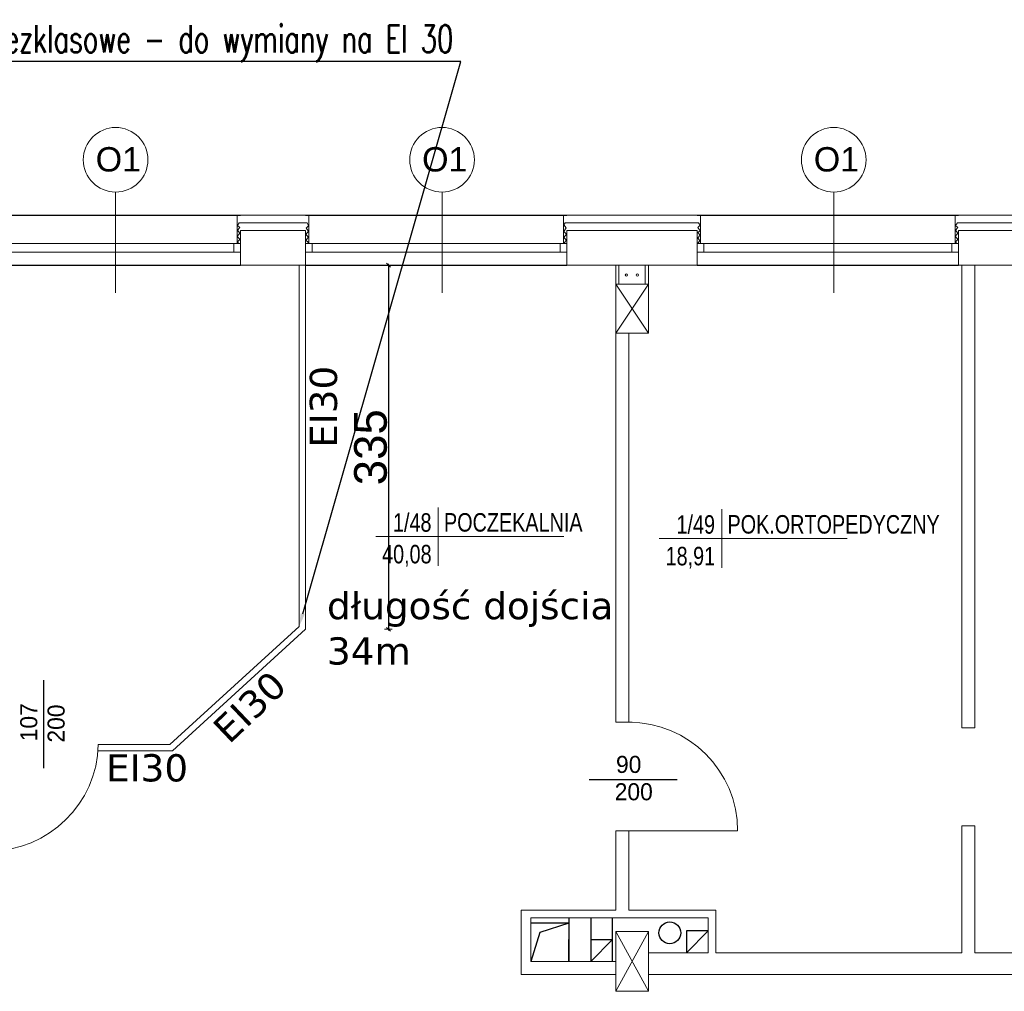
# Model space of a CAD drawing. Header units: millimetres. Extents: x 126553 to 403692, y -95821 to 38049.
# Tile 218 of 256: x 222450 to 223355, y 13648 to 14541. Entities that reach past the tile are written whole.
import ezdxf
from ezdxf import colors
from ezdxf.entities.mleader import LeaderData, LeaderLine
from ezdxf.enums import TextEntityAlignment as Align
from ezdxf.math import Vec2, Vec3

# ---------------------------------------------------------------- set-up
doc = ezdxf.new("R2010")
doc.units = ezdxf.units.MM
for name, color, linetype, lineweight in [('_(06 GRUBA)', 7, 'Continuous', 40), ('docieplenie', 6, 'Continuous', 18), ('docieplenie zew.', 6, 'Continuous', 18), ('OKNA', 7, 'Continuous', 13), ('opisy', 7, 'Continuous', 18), ('WYMIAR', 7, 'Continuous', 18), ('ŚCIANY CIENKIE', 7, 'Continuous', 18), ('ŚCIANY GRUBE', 7, 'Continuous', 20)]:
    doc.layers.add(name, color=color, linetype=linetype, lineweight=lineweight)
doc.layers.add('KOMINY', color=94, linetype='Continuous', plot=False)
doc.layers.add('WIDOK', color=7, linetype='Continuous')
doc.styles.add('Arial', font='arial.ttf')
doc.styles.add('ROMANS', font='romans.shx', dxfattribs={"width": 0.7})
doc.styles.add('STYLE1', font='txt', dxfattribs={"width": 0.8})
doc.linetypes.add('ZIGZAG', pattern='A,0.0001,-0.2,[131,LTYPESHP.SHX,S=0.2,R=0,X=-0.2,Y=0],-0.4,[131,LTYPESHP.SHX,S=0.2,R=180,X=0.2,Y=0],-0.2', length=0.8001)
doc.dimstyles.new('cm_cm 1_100', dxfattribs={"dimtxt": 30, "dimasz": 0.5, "dimexe": 5, "dimexo": 3, "dimgap": 1, "dimtad": 1, "dimdec": 1, "dimrnd": 1, "dimdsep": 46, "dimtxsty": 'Arial', "dimblk": 'B', "dimcen": 0, "dimdle": 5, "dimse1": 1, "dimse2": 1, "dimclrd": 256, "dimclre": 256, "dimclrt": 6, "dimadec": 4, "dimazin": 0, "dimtfac": 1, "dimtdec": 1, "dimtmove": 0, "dimatfit": 3, "dimldrblk": 'NONE', "dimfxl": 1, "dimarcsym": 0})

# ---------------------------------------------------------------- blocks, each defined once
blk = doc.blocks.new('METKA')
for p, q in [((0, 26.86), (0, -26.86)), ((-57.42, 0), (115.41, 0))]:
    blk.add_line(p, q)
at = {"layer": 'opisy', "style": 'STYLE1', "width": 0.8, "flags": 4}
for tag, p in [('NUMER', (-6.14, 4.47)), ('POWIERZCHNIA', (-6.04, -24.64))]:
    blk.add_attdef(tag, text='', height=17, dxfattribs=at).set_placement(p, align=Align.RIGHT)
for tag, p in [('NAZWA', (5.34, 4.56)), ('POSADZKA', (5.63, -24.66))]:
    blk.add_attdef(tag, p, '', height=17, dxfattribs=at)
blk = doc.blocks.new('B')
at = {"color": 2}
blk.add_line((-3.5, -3.5), (3.5, 3.5), dxfattribs=at)
at = {"color": 6}
blk.add_line((-2.5, 0), (2.5, 0), dxfattribs=at)
blk.add_line((0, -7), (0, 7))
blk = doc.blocks.new('*D3055')
at = {"layer": 'Defpoints', "color": 0, "lineweight": -3}
for p in [(222712.73, 14315.36), (222712.73, 13980.65), (222788.85, 13980.65)]:
    blk.add_point(p, dxfattribs=at)
at = {"layer": 'WYMIAR', "lineweight": -2}
blk.add_line((222788.85, 14314.86), (222788.85, 13981.15), dxfattribs=at)
at = {"layer": 'WYMIAR', "lineweight": -2, "xscale": 0.5, "yscale": 0.5, "zscale": 0.5}
for p, rotation in [((222788.85, 14315.36), 90), ((222788.85, 13980.65), 270)]:
    blk.add_blockref('B', p, dxfattribs=dict(at, rotation=rotation))
at = {"layer": 'WYMIAR', "color": 6, "lineweight": -3, "insert": (222772.52, 14148.01), "char_height": 30, "attachment_point": 5, "rotation": 90, "style": 'Arial'}
blk.add_mtext('335', dxfattribs=at)
blk = doc.blocks.new('_None')

msp = doc.modelspace()

# ---------------------------------------------------------------- linework, layer by layer
at = {"layer": 'docieplenie', "color": 0}
for p, q in [((225693.72702, 14361.36067), (221711.84941, 14361.36067)), ((222651.74706, 14354.31604), (222650.07562, 14351.7171)), ((222714.16774, 14354.31604), (222715.43944, 14351.63325)), ((223075.72702, 14361.36067), (223075.72702, 14335.36067)), ((223311.74706, 14354.31604), (223310.07562, 14351.7171)), ((222652.25803, 14344.89145), (222649.77215, 14341.8483)), ((222652.25803, 14349.94187), (222649.9889, 14347.67436)), ((222649.9889, 14347.67436), (222652.25803, 14344.89145)), ((222650.07562, 14351.7171), (222652.25803, 14349.94187)), ((222715.43944, 14346.58283), (222712.95357, 14343.53968)), ((222715.43944, 14351.63325), (222713.17031, 14349.36574)), ((222713.17031, 14349.36574), (222715.43944, 14346.58283)), ((222949.72702, 14335.36067), (222949.72702, 14347.36067)), ((223312.25803, 14344.89145), (223309.77215, 14341.8483)), ((223312.25803, 14349.94187), (223309.9889, 14347.67436)), ((223309.9889, 14347.67436), (223312.25803, 14344.89145)), ((223310.07562, 14351.7171), (223312.25803, 14349.94187)), ((222649.77215, 14341.8483), (222652.29853, 14339.32801)), ((222652.47242, 14339.28222), (222650.02324, 14336.88569)), ((222650.02324, 14336.88569), (222651.04371, 14335.611)), ((222712.95357, 14343.53968), (222715.47995, 14341.0194)), ((222715.47995, 14341.0194), (222712.97808, 14338.2589)), ((222712.97808, 14338.2589), (222715.47995, 14336.27968)), ((222715.47995, 14336.27968), (222714.75018, 14335.70671)), ((223075.18897, 14337.62784), (223073.11648, 14335.59905)), ((223073.18992, 14340.3851), (223075.18897, 14337.62784)), ((223309.77215, 14341.8483), (223312.29853, 14339.32801)), ((223312.47242, 14339.28222), (223310.02324, 14336.88569)), ((223310.02324, 14336.88569), (223311.04371, 14335.611))]:
    msp.add_line(p, q, dxfattribs=at)
at = {"layer": 'docieplenie', "color": 0, "linetype": 'ZIGZAG'}
for p, q in [((222651.74706, 14354.31604), (222714.16774, 14354.31604)), ((222951.16578, 14354.33232), (222949.98462, 14352.33191)), ((222951.16578, 14354.33232), (223073.89812, 14354.33232)), ((223073.89812, 14354.33232), (223075.24994, 14352.0286)), ((223311.74706, 14354.31604), (223374.16774, 14354.31604)), ((222952.20856, 14349.81549), (222949.9519, 14346.41656)), ((222949.9519, 14346.41656), (222952.37717, 14343.76707)), ((222949.98462, 14352.33191), (222952.20856, 14349.81549)), ((222952.37717, 14343.76707), (222950.08779, 14340.89118)), ((223075.24994, 14352.0286), (223073.18992, 14349.90576)), ((223073.18992, 14349.90576), (223075.31436, 14347.0753)), ((223075.31436, 14347.0753), (223073.18992, 14345.33839)), ((223073.18992, 14345.33839), (223075.24994, 14342.89396)), ((222950.08779, 14340.89118), (222952.44247, 14338.34198)), ((222952.44247, 14338.34198), (222950.21854, 14335.79286)), ((223075.24994, 14342.89396), (223073.18992, 14340.3851))]:
    msp.add_line(p, q, dxfattribs=at)
at = {"layer": 'docieplenie', "color": 4, "lineweight": 0}
for points in [[(222712.72702, 14315.36067), (222712.72702, 13980.65207), (222590.22991, 13868.80256), (222521.83457, 13868.80256)], [(222706.72702, 14315.36067), (222706.72702, 13983.29847), (222587.90276, 13874.80256), (222522.13508, 13874.80256)]]:
    msp.add_lwpolyline(points, dxfattribs=at)
at = {"layer": 'docieplenie', "color": 0, "lineweight": 30}
for points in [[(222471.99409, 13853.08206), (222471.99409, 13933.95001)], [(222973.37996, 13842.70077), (223054.24791, 13842.70077)]]:
    msp.add_lwpolyline(points, dxfattribs=at)
at = {"layer": 'docieplenie', "color": 0, "lineweight": 0}
msp.add_lwpolyline([(223009.72702, 13795.3032), (223109.72702, 13795.3032)], dxfattribs=at)
for centre, start, end in [((223009.72702, 13795.3032), 0, 90), ((222422.15508, 13876.80256), 270, 358.854008)]:
    msp.add_arc(centre, 100, start, end, dxfattribs=at)
at = {"layer": 'docieplenie zew.', "color": 0}
for p, q in [((222652.72702, 14361.36067), (222649.72702, 14361.36067)), ((222649.72702, 14361.36067), (222649.72702, 14335.36067)), ((222715.72702, 14361.36067), (222652.72702, 14361.36067)), ((222715.72702, 14347.36067), (222715.72702, 14361.36067)), ((222949.72702, 14335.36067), (222949.72702, 14361.36067)), ((222949.72702, 14347.36067), (222949.72702, 14361.36067)), ((222949.72702, 14361.36067), (223075.72702, 14361.36067)), ((223075.72702, 14361.36067), (223075.72702, 14335.36067)), ((223312.72702, 14361.36067), (223309.72702, 14361.36067)), ((223309.72702, 14361.36067), (223309.72702, 14335.36067)), ((223375.72702, 14361.36067), (223312.72702, 14361.36067)), ((222715.72702, 14335.36067), (222715.72702, 14347.36067)), ((222649.72702, 14335.36067), (222652.72702, 14335.36067)), ((222712.72702, 14335.36067), (222715.72702, 14335.36067)), ((222952.72702, 14335.36067), (222949.72702, 14335.36067)), ((222952.72702, 14335.36067), (222949.72702, 14335.36067)), ((223075.72702, 14335.36067), (223072.72702, 14335.36067)), ((223075.72702, 14335.36067), (223072.72702, 14335.36067)), ((223309.72702, 14335.36067), (223312.72702, 14335.36067))]:
    msp.add_line(p, q, dxfattribs=at)
at = {"layer": 'KOMINY', "color": 0}
for p, q in [((222954.72702, 13710.36067), (222919.72702, 13710.36067)), ((222954.72702, 13710.36067), (222928.05103, 13702.06314)), ((222954.72702, 13715.36067), (222954.72702, 13695.36067)), ((222954.72702, 13710.36067), (222954.72702, 13675.36067)), ((222974.72702, 13715.36067), (222974.72702, 13675.36067)), ((222994.72702, 13675.36067), (222994.72702, 13715.36067)), ((222928.05103, 13702.06314), (222919.72702, 13675.36067)), ((223082.72702, 13703.36067), (223062.72702, 13703.36067)), ((223062.72702, 13703.36067), (223062.72702, 13683.36067)), ((223082.72702, 13703.36067), (223062.72702, 13683.36067)), ((222954.72702, 13675.36067), (222954.72702, 13695.36067)), ((222974.72702, 13695.36067), (222994.72702, 13695.36067)), ((222994.72702, 13695.36067), (222974.72702, 13675.36067))]:
    msp.add_line(p, q, dxfattribs=at)
msp.add_circle((223047.43517, 13701.59256), 10, dxfattribs=at)
at = {"layer": 'OKNA', "color": 0}
for p, q in [((222412.72702, 14335.36067), (222652.72702, 14335.36067)), ((222646.72702, 14327.36067), (222646.72702, 14335.36067)), ((222712.72702, 14335.36067), (222952.72702, 14335.36067)), ((222718.72702, 14327.36067), (222718.72702, 14335.36067)), ((222946.72702, 14327.36067), (222946.72702, 14335.36067)), ((223072.72702, 14335.36067), (223312.72702, 14335.36067)), ((223078.72702, 14327.36067), (223078.72702, 14335.36067)), ((223306.72702, 14327.36067), (223306.72702, 14335.36067)), ((222412.72702, 14327.36067), (222652.72702, 14327.36067)), ((222712.72702, 14327.36067), (222952.72702, 14327.36067)), ((223072.72702, 14327.36067), (223312.72702, 14327.36067))]:
    msp.add_line(p, q, dxfattribs=at)
at = {"layer": 'opisy', "color": 0}
for p, q in [((222538.11156, 14289.9831), (222538.11156, 14382.55554)), ((222838.11156, 14289.9831), (222838.11156, 14382.55554)), ((223198.11156, 14289.9831), (223198.11156, 14382.55554))]:
    msp.add_line(p, q, dxfattribs=at)
for centre in [(222538.11156, 14412.25579), (222838.11156, 14412.25579), (223198.11156, 14412.25579)]:
    msp.add_circle(centre, 29.70025, dxfattribs=at)
at = {"layer": 'WIDOK', "color": 0}
for p, q in [((222412.72702, 14361.36067), (222652.72702, 14361.36067)), ((222712.72702, 14361.36067), (222952.72702, 14361.36067)), ((223072.72702, 14361.36067), (223312.72702, 14361.36067)), ((222412.72702, 14315.36067), (222652.72702, 14315.36067)), ((222712.72702, 14315.36067), (222952.72702, 14315.36067)), ((223072.72702, 14315.36067), (223312.72702, 14315.36067))]:
    msp.add_line(p, q, dxfattribs=at)
at = {"layer": 'ŚCIANY CIENKIE', "color": 0}
for p, q in [((223027.72702, 14297.86067), (222997.72702, 14252.86067)), ((222997.72702, 14297.86067), (223027.72702, 14252.86067)), ((222997.72702, 13647.86067), (223027.72702, 13702.86067)), ((222997.72702, 13702.86067), (223027.72702, 13647.86067))]:
    msp.add_line(p, q, dxfattribs=at)
at = {"layer": 'ŚCIANY GRUBE', "color": 0}
for p, q in [((222652.72702, 14347.36067), (222712.72702, 14347.36067)), ((222652.72702, 14315.36067), (222652.72702, 14347.36067)), ((222712.72702, 14347.36067), (222712.72702, 14315.36067)), ((222952.72702, 14347.36067), (223072.72702, 14347.36067)), ((222952.72702, 14315.36067), (222952.72702, 14347.36067)), ((223072.72702, 14347.36067), (223072.72702, 14315.36067)), ((223312.72702, 14347.36067), (223372.72702, 14347.36067)), ((223312.72702, 14315.36067), (223312.72702, 14347.36067)), ((222712.72702, 14315.36067), (222652.72702, 14315.36067)), ((223072.72702, 14315.36067), (222952.72702, 14315.36067)), ((222997.72702, 14297.86067), (222997.72702, 14315.36067)), ((223000.72702, 14297.86067), (223000.72702, 14315.36067)), ((223024.72702, 14297.86067), (223024.72702, 14315.36067)), ((223027.72702, 14297.86067), (223027.72702, 14315.36067)), ((223372.72702, 14315.36067), (223312.72702, 14315.36067)), ((223315.72702, 14174.36067), (223315.72702, 14315.36067)), ((223327.72702, 14174.36067), (223327.72702, 14315.36067)), ((222997.72702, 14252.86067), (222997.72702, 14297.86067)), ((223027.72702, 14297.86067), (222997.72702, 14297.86067)), ((223027.72702, 14297.86067), (223027.72702, 14252.86067)), ((223027.72702, 14252.86067), (222997.72702, 14252.86067)), ((222997.72702, 13895.3032), (222997.72702, 14252.86067)), ((223009.72702, 13895.3032), (223009.72702, 14252.86067)), ((223315.72702, 14003.36067), (223315.72702, 14174.36067)), ((223327.72702, 13890.01505), (223327.72702, 14174.36067)), ((223315.72702, 13890.01505), (223315.72702, 14003.36067)), ((222997.72702, 13895.3032), (223012.72702, 13895.3032)), ((223012.72702, 13895.3032), (222997.72702, 13895.3032)), ((222997.72702, 13895.3032), (223009.72702, 13895.3032)), ((222997.72702, 13895.3032), (223009.72702, 13895.3032)), ((223315.72702, 13890.01505), (223327.72702, 13890.01505)), ((222997.72702, 13722.36067), (222997.72702, 13795.3032)), ((222997.72702, 13795.3032), (223009.72702, 13795.3032)), ((222997.72702, 13795.3032), (223012.72702, 13795.3032)), ((223012.72702, 13795.3032), (222997.72702, 13795.3032)), ((222997.72702, 13795.3032), (223009.72702, 13795.3032)), ((223009.72702, 13722.36067), (223009.72702, 13795.3032)), ((223315.72702, 13730.36067), (223315.72702, 13800.01505)), ((223315.72702, 13800.01505), (223327.72702, 13800.01505)), ((223327.72702, 13730.36067), (223327.72702, 13800.01505)), ((223315.72702, 13730.36067), (223315.72702, 13683.36067)), ((223327.72702, 13683.36067), (223327.72702, 13730.36067)), ((222910.72702, 13722.36067), (222997.72702, 13722.36067)), ((222910.72702, 13663.36067), (222910.72702, 13722.36067)), ((223009.72702, 13722.36067), (223089.72702, 13722.36067)), ((223027.72702, 13722.36067), (223089.72702, 13722.36067)), ((223089.72702, 13722.36067), (223089.72702, 13683.36067)), ((222919.72702, 13715.36067), (222919.72702, 13675.36067)), ((222919.72702, 13715.36067), (222954.72702, 13715.36067)), ((222994.72702, 13715.36067), (222954.72702, 13715.36067)), ((222994.72702, 13715.36067), (223082.72702, 13715.36067)), ((223082.72702, 13715.36067), (223082.72702, 13683.36067)), ((223027.72702, 13702.86067), (222997.72702, 13702.86067)), ((222997.72702, 13647.86067), (222997.72702, 13702.86067)), ((223027.72702, 13702.86067), (223027.72702, 13647.86067)), ((223027.72702, 13683.36067), (223082.72702, 13683.36067)), ((223089.72702, 13683.36067), (223315.72702, 13683.36067)), ((223327.72702, 13683.36067), (223386.27165, 13683.36067)), ((222960.72702, 13675.36067), (222919.72702, 13675.36067)), ((222997.72702, 13675.36067), (222960.72702, 13675.36067)), ((222997.72702, 13663.36067), (222910.72702, 13663.36067)), ((222997.72702, 13663.36067), (222928.33191, 13663.36067)), ((223089.72702, 13663.36067), (223027.72702, 13663.36067)), ((223089.72702, 13663.36067), (223386.27165, 13663.36067)), ((223027.72702, 13647.86067), (222997.72702, 13647.86067))]:
    msp.add_line(p, q, dxfattribs=at)
for centre in [(223007.64136, 14306.30662), (223017.64136, 14306.30662)]:
    msp.add_circle(centre, 1.06853, dxfattribs=at)

# ---------------------------------------------------------------- block references
at = {"layer": 'opisy', "color": 0}
ref = msp.add_blockref('METKA', (222834.56123, 14065.89421), dxfattribs=at)
ref.add_attrib('NAZWA', 'POCZEKALNIA', (222839.90248, 14070.4532), dxfattribs={"height": 17, "style": 'STYLE1', "width": 0.8, "flags": 4})
ref.add_attrib('NUMER', '1/48', dxfattribs={"height": 17, "style": 'STYLE1', "width": 0.8, "flags": 4}).set_placement((222828.41877, 14070.36164), align=Align.RIGHT)
ref.add_attrib('POWIERZCHNIA', '40,08', dxfattribs={"height": 17, "style": 'STYLE1', "width": 0.8, "flags": 4}).set_placement((222828.52022, 14041.25644), align=Align.RIGHT)
ref = msp.add_blockref('METKA', (223095.14753, 14064.07889), dxfattribs=at)
ref.add_attrib('NAZWA', 'POK.ORTOPEDYCZNY', (223100.48878, 14068.63788), dxfattribs={"height": 17, "style": 'STYLE1', "width": 0.8, "flags": 4})
ref.add_attrib('NUMER', '1/49', dxfattribs={"height": 17, "style": 'STYLE1', "width": 0.8, "flags": 4}).set_placement((223089.00508, 14068.54632), align=Align.RIGHT)
ref.add_attrib('POWIERZCHNIA', '18,91', dxfattribs={"height": 17, "style": 'STYLE1', "width": 0.8, "flags": 4}).set_placement((223089.10652, 14039.44112), align=Align.RIGHT)

# ---------------------------------------------------------------- texts
at = {"layer": 'opisy', "color": 0, "attachment_point": 1}
for s, insert, char_height, width in [('{\\fArial|b0|i0|c238|p34;O1}', (222519.74887, 14423.90426), 22.4, 15.9), ('{\\fArial|b0|i0|c238|p34;O1}', (222819.74887, 14423.90426), 22.4, 15.9), ('{\\fArial|b0|i0|c238|p34;O1}', (223179.74887, 14423.90426), 22.4, 15.9), ('90', (222998.00798, 13864.2837), 15.68, 11.13), ('200', (222996.8201, 13839.14071), 15.68, 11.13)]:
    msp.add_mtext(s, dxfattribs=dict(at, insert=insert, char_height=char_height, width=width))
at = {"layer": 'opisy', "color": 1, "true_color": 0xff0000, "char_height": 25, "width": 44.4174403, "attachment_point": 1}
for insert, rotation in [((222716.57226, 14147.48761), 90), ((222625.17637, 13892.49745), 43.59714262)]:
    msp.add_mtext('{\\fVerdana|b0|i0|c238|p34;EI30}', dxfattribs=dict(at, insert=insert, rotation=rotation))
at = {"layer": 'opisy', "color": 1, "true_color": 0xff0000, "char_height": 25, "attachment_point": 1}
for s, insert, width in [('{\\fVerdana|b0|i0|c238|p34;długość dojścia \\P34m}', (222732.36064, 14014.95693), 670.8506442), ('{\\fVerdana|b0|i0|c238|p34;EI30}', (222529.29453, 13865.82435), 44.4174403)]:
    msp.add_mtext(s, dxfattribs=dict(at, insert=insert, width=width))
at = {"layer": 'opisy', "color": 0, "char_height": 15.68, "width": 11.13, "attachment_point": 1, "rotation": 90}
for s, insert in [('107', (222450.41116, 13877.71008)), ('200', (222475.55415, 13876.5222))]:
    msp.add_mtext(s, dxfattribs=dict(at, insert=insert))

# ---------------------------------------------------------------- dimensions: what is measured, and where the dimension line sits
at = {"layer": 'WYMIAR', "color": 6, "lineweight": -3}
dim = msp.add_linear_dim(base=(222788.84617, 13980.65207), p1=(222712.72702, 14315.36067), p2=(222712.72702, 13980.65207), angle=90, dimstyle='cm_cm 1_100', dxfattribs=at)
dim.commit()
dim.dimension.update_dxf_attribs({"geometry": '*D3055', "text_midpoint": (222772.51875, 14148.00637)})

# ---------------------------------------------------------------- leaders
at = {"layer": '_(06 GRUBA)', "color": 5, "lineweight": -3}
ml = msp.add_multileader_mtext('Standard', dxfattribs=at)
ml.set_content('istniejące przeszklenie bezklasowe - do wymiany na EI 30', color=5, style='ROMANS')
ml.set_leader_properties()
ml.build(insert=Vec2(0, 0))
ml.multileader.update_dxf_attribs({"text_right_attachment_type": 6, "dogleg_length": 0.36, "arrow_head_size": 12, "scale": 3})
ctx = ml.context
ctx.base_point, ctx.scale, ctx.char_height, ctx.arrow_head_size, ctx.landing_gap_size, ctx.plane_origin = Vec3(222033.28115, 14519.38126), 3, 25, 12, 6, Vec3(223047.53068, 13719.68352)
ctx.right_attachment, ctx.text_align_type = 6, 2
notes = []
notes.append((ctx, [(0, (1, 1, 0), (222855.52781, 14502.71459), (-1, 0), 1.08, [(0, [(222706.72702, 13983.29847)], 0, [])])]))
ctx.mtext.insert, ctx.mtext.alignment, ctx.mtext.flow_direction = Vec3(222848.44781, 14536.04792), 3, 5
for ctx, leaders in notes:
    for number, flags, end, landing, length, lines in leaders:
        leader = LeaderData()
        leader.index, (leader.has_last_leader_line, leader.has_dogleg_vector, leader.attachment_direction) = number, flags
        leader.last_leader_point, leader.dogleg_vector, leader.dogleg_length = Vec3(end), Vec3(landing), length
        for number, points, colour, breaks in lines:
            line = LeaderLine()
            line.index, line.vertices, line.color, line.breaks = number, Vec3.list(points), colors.encode_raw_color(colour), breaks
            leader.lines.append(line)
        ctx.leaders.append(leader)

doc.saveas('drawing.dxf')
